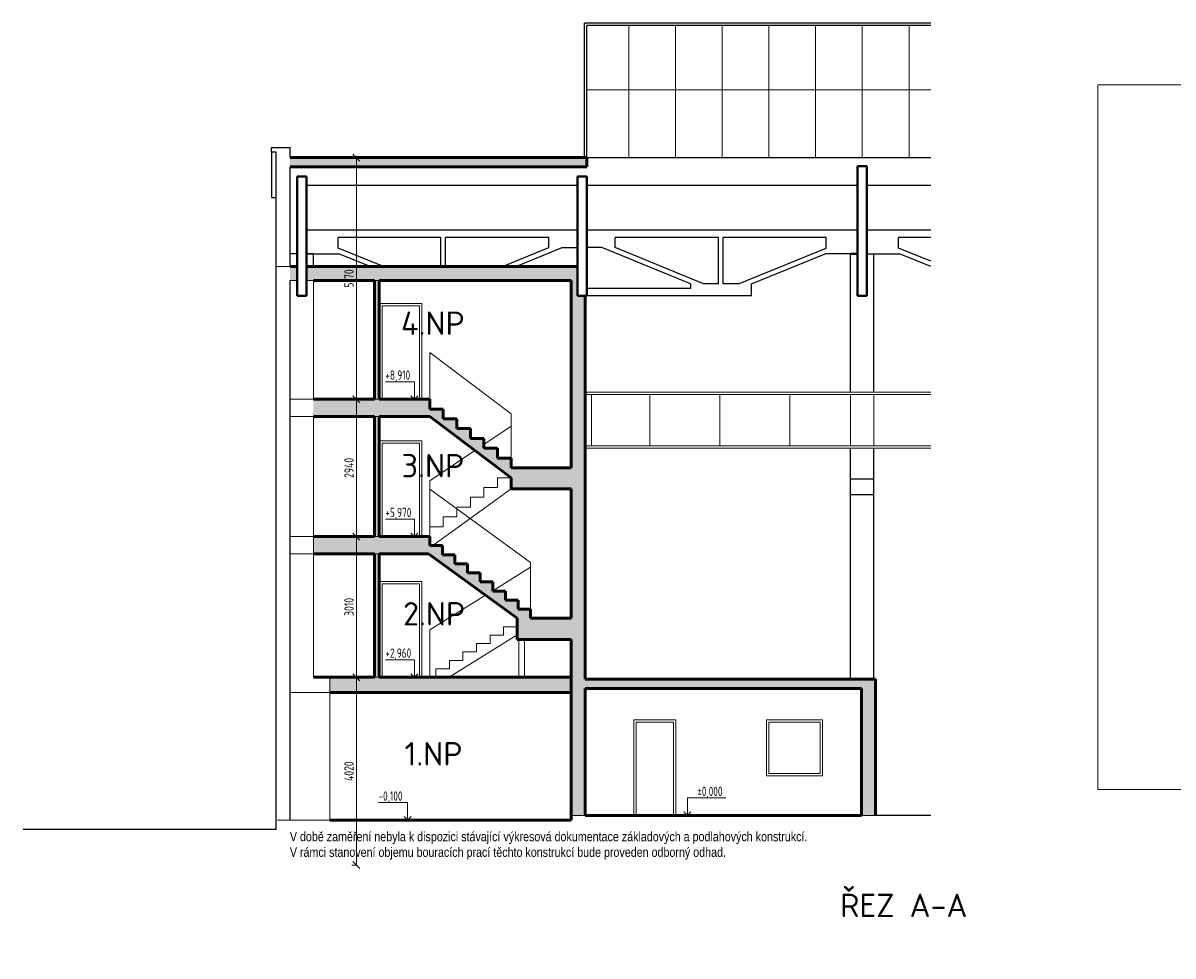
# Model space of a CAD drawing. Header units: millimetres. Extents: x 5450 to 824849, y -109713 to 33478.
# Tile 2 of 21: x 725732 to 750351, y -109713 to -89743. Entities that reach past the tile are written whole.
import ezdxf

# ---------------------------------------------------------------- set-up
doc = ezdxf.new("R2010")
doc.units = ezdxf.units.MM
doc.linetypes.add('CENTERX2', pattern=[101.6, 63.5, -12.7, 12.7, -12.7])
doc.layers.get('Defpoints').update_dxf_attribs({"color": 8})
for name, color, linetype, lineweight in [('A99_N_osy', 1, 'CENTERX2', 9), ('A99_N_osy @ 200', 1, 'CENTERX2', 9), ('KCE_POHLED', 7, 'Continuous', 25), ('POHLED', 8, 'Continuous', 18), ('S_kóty_100', 162, 'Continuous', 13), ('S_popis', 10, 'Continuous', 13), ('S_tlustá', 220, 'Continuous', 25), ('SKELET', 6, 'Continuous', 40), ('taf tlusta', 5, 'Continuous', 30)]:
    doc.layers.add(name, color=color, linetype=linetype, lineweight=lineweight)
for name, color, linetype, lineweight, true_color in [('B_pohled', 7, 'Continuous', 18, 0xe07000), ('B_rozhraní', 7, 'Continuous', 13, 0xe07000), ('B_výplně otvorů', 7, 'Continuous', 18, 0xe07000), ('B_řez', 7, 'Continuous', 50, 0xe07000), ('B_šrafy', 7, 'Continuous', 5, 0xe07000)]:
    doc.layers.add(name, color=color, linetype=linetype, lineweight=lineweight, true_color=true_color)
doc.styles.add('A99_kota', font='isocpeur.ttf', dxfattribs={"height": 2})
doc.styles.add('AT_Nadpis 1', font='ARIALN.TTF', dxfattribs={"height": 250})
doc.styles.add('S_T_Y_L', font='geniso.shx', dxfattribs={"width": 0.8})
doc.styles.get("Standard").update_dxf_attribs({"font": 'isocpeur.ttf', "width": 0.75})
doc.dimstyles.new('M 1-100', dxfattribs={"dimscale": 100, "dimtxt": 2, "dimasz": 1.5, "dimexe": 1, "dimexo": 3, "dimgap": 0.6, "dimtad": 1, "dimdec": 0, "dimrnd": 5, "dimdsep": 46, "dimtxsty": 'Standard', "dimblk": 'OBLIQUE', "dimcen": 0.09, "dimclrd": 256, "dimclre": 256, "dimclrt": 256, "dimadec": 0, "dimazin": 0, "dimtfac": 1, "dimtdec": 0, "dimtmove": 1, "dimatfit": 3, "dimldrblk": 'OBLIQUE', "dimfxl": 0, "dimtolj": 1, "dimtzin": 0, "dimlwd": -1, "dimlwe": -1, "dimarcsym": 0})
picture_1 = doc.add_image_def('image1.jpg', size_in_pixel=(4000, 3000))

# ---------------------------------------------------------------- blocks, each defined once
blk = doc.blocks.new('_Oblique')
at = {"color": 0, "linetype": 'ByBlock', "lineweight": -2}
blk.add_line((-0.5, -0.5), (0.5, 0.5), dxfattribs=at)
blk = doc.blocks.new('*D35')
at = {"layer": 'Defpoints', "color": 0, "lineweight": 18, "transparency": 16777216}
for p in [(732890, -103746), (732870, -107768), (732890, -107768)]:
    blk.add_point(p, dxfattribs=at)
at = {"layer": 'S_kóty_100', "transparency": 16777216}
for p, q in [((732870, -103746), (732770, -103746)), ((732870, -103746), (732870, -107768)), ((732870, -107768), (732770, -107768))]:
    blk.add_line(p, q, dxfattribs=at)
at = {"layer": 'S_kóty_100', "transparency": 16777216, "xscale": 150, "yscale": 150, "zscale": 150}
for p, rotation in [((732870, -103746), 90), ((732870, -107768), 270)]:
    blk.add_blockref('_Oblique', p, dxfattribs=dict(at, rotation=rotation))
at = {"layer": 'S_kóty_100', "transparency": 16777216, "insert": (732710, -105757), "char_height": 200, "attachment_point": 5, "rotation": 90}
blk.add_mtext('\\A1;4020', dxfattribs=at)
blk = doc.blocks.new('*D36')
at = {"layer": 'Defpoints', "color": 0, "lineweight": 18, "transparency": 16777216}
for p in [(732604, -100736), (732870, -100736), (732890, -103746)]:
    blk.add_point(p, dxfattribs=at)
at = {"layer": 'S_kóty_100', "transparency": 16777216}
for p, q in [((732870, -100736), (732970, -100736)), ((732870, -103746), (732870, -100736)), ((732870, -103746), (732770, -103746))]:
    blk.add_line(p, q, dxfattribs=at)
at = {"layer": 'S_kóty_100', "transparency": 16777216, "xscale": 150, "yscale": 150, "zscale": 150}
for p, rotation in [((732870, -100736), 90), ((732870, -103746), 270)]:
    blk.add_blockref('_Oblique', p, dxfattribs=dict(at, rotation=rotation))
at = {"layer": 'S_kóty_100', "transparency": 16777216, "insert": (732710, -102241), "char_height": 200, "attachment_point": 5, "rotation": 90}
blk.add_mtext('\\A1;3010', dxfattribs=at)
blk = doc.blocks.new('*D37')
at = {"layer": 'Defpoints', "color": 0, "lineweight": 18, "transparency": 16777216}
for p in [(732604, -97796), (732870, -97796), (732604, -100736)]:
    blk.add_point(p, dxfattribs=at)
at = {"layer": 'S_kóty_100', "transparency": 16777216}
for p, q in [((732870, -97796), (732970, -97796)), ((732870, -100736), (732870, -97796)), ((732870, -100736), (732970, -100736))]:
    blk.add_line(p, q, dxfattribs=at)
at = {"layer": 'S_kóty_100', "transparency": 16777216, "xscale": 150, "yscale": 150, "zscale": 150}
for p, rotation in [((732870, -97796), 90), ((732870, -100736), 270)]:
    blk.add_blockref('_Oblique', p, dxfattribs=dict(at, rotation=rotation))
at = {"layer": 'S_kóty_100', "transparency": 16777216, "insert": (732710, -99266), "char_height": 200, "attachment_point": 5, "rotation": 90}
blk.add_mtext('\\A1;2940', dxfattribs=at)
blk = doc.blocks.new('*D277')
at = {"layer": 'Defpoints', "color": 0, "lineweight": 18, "transparency": 16777216}
for p in [(732870, -92625), (732899, -92625), (732604, -97796)]:
    blk.add_point(p, dxfattribs=at)
at = {"layer": 'S_kóty_100', "transparency": 16777216}
for p, q in [((732870, -92625), (732770, -92625)), ((732870, -97796), (732870, -92625)), ((732870, -97796), (732970, -97796))]:
    blk.add_line(p, q, dxfattribs=at)
at = {"layer": 'S_kóty_100', "transparency": 16777216, "xscale": 150, "yscale": 150, "zscale": 150}
for p, rotation in [((732870, -92625), 90), ((732870, -97796), 270)]:
    blk.add_blockref('_Oblique', p, dxfattribs=dict(at, rotation=rotation))
at = {"layer": 'S_kóty_100', "transparency": 16777216, "insert": (732710, -95210), "char_height": 200, "attachment_point": 5, "rotation": 90}
blk.add_mtext('\\A1;5170', dxfattribs=at)

msp = doc.modelspace()

# ---------------------------------------------------------------- hatches: boundary and pattern name
at = {"layer": 'B_šrafy'}
h = msp.add_hatch(dxfattribs=at)
h.set_pattern_fill('AR-SAND', color=256, scale=50, angle=90)
h.set_pattern_definition([(37.5, (729043.1, -112243.025), (-3.14967, 96.3412), [0, -76, 0, -85, 0, -81.25]), (7.5, (729043.1, -112243.02), (88.48884, 141.1073), [0, -41, 0, -68.5, 0, -26.25]), (327.5, (728981.6, -112243.025), (155.7071, 0.28295), [0, -25, 0, -90, 0, -117.5]), (317.5, (728981.6, -112243.02), (150.3063, 43.8838), [0, -12.5, 0, -59, 0, -67.5])])
h.paths.add_polyline_path([(737799.1, -92624.6), (732422.4, -92624.6), (732422.4, -92825.1), (737799.1, -92825.1)])
h.paths.add_polyline_path([(733359.3, -95255.6), (733259.3, -95255.6), (733259.3, -97795.6), (733359.3, -97795.6)], flags=17)
h.paths.add_polyline_path([(733359.3, -98165.6), (733259.3, -98165.6), (733259.3, -100735.6), (733359.3, -100735.6)], flags=17)
h.paths.add_polyline_path([(733359.3, -101105.6), (733259.3, -101105.6), (733259.3, -103745.6), (733359.3, -103745.6)], flags=16)
h.paths.add_polyline_path([(731949.1, -95255.6), (731948.6, -97795.6), (731949.1, -97795.6)])
h.paths.add_polyline_path([(731449.1, -95255.6), (731599.1, -95255.6), (731599.1, -94955.6), (731449.1, -94955.6)])
h.paths.add_polyline_path([(731948.5, -98165.6), (731948, -100735.6), (731949.1, -100735.6), (731949.1, -98165.6)])
h.paths.add_polyline_path([(731948, -100735.6), (731947.9, -101105.6), (733259.3, -101105.6), (733359.3, -101105.6), (734411.1, -101105.6), (736309.3, -102485.6), (736309.3, -102935.6), (737469.3, -102935.6), (737469.3, -106705.6), (737769.3, -106705.6), (737769.3, -103985.6), (743679.3, -103985.6), (743679.3, -106705.6), (743979.3, -106705.6), (743979.3, -103785.6), (737769.3, -103785.6), (737769.3, -95585.6), (737602.3, -95585.6), (737602.3, -94955.6), (731799.1, -94955.6), (731799.1, -95255.6), (731949.1, -95255.6), (733259.3, -95255.6), (733359.3, -95255.6), (737469.3, -95255.6), (737469.3, -99265.6), (736179.3, -99265.6), (736179.3, -99055.6), (735889.3, -99055.6), (735889.3, -98845.6), (735599.3, -98845.6), (735599.3, -98635.6), (735309.3, -98635.6), (735309.3, -98425.6), (735019.3, -98425.6), (735019.3, -98215.6), (734729.3, -98215.6), (734729.3, -98005.6), (734439.3, -98005.6), (734439.3, -97795.6), (733359.3, -97795.6), (733259.3, -97795.6), (731948.6, -97795.6), (731948.5, -98165.6), (733259.3, -98165.6), (733359.3, -98165.6), (734439.3, -98165.6), (736179.3, -99475.6), (736179.3, -99715.6), (737469.3, -99715.6), (737469.3, -102485.6), (736599.3, -102485.6), (736599.3, -102291.1), (736329.3, -102291.1), (736329.3, -102096.7), (736059.3, -102096.7), (736059.3, -101902.3), (735789.3, -101902.3), (735789.3, -101707.8), (735519.3, -101707.8), (735519.3, -101513.4), (735249.3, -101513.4), (735249.3, -101318.9), (734979.3, -101318.9), (734979.3, -101124.5), (734709.3, -101124.5), (734709.3, -100930), (734439.3, -100930), (734439.3, -100735.6), (733359.3, -100735.6), (733259.3, -100735.6)])
h.paths.add_polyline_path([(731449.1, -92624.6), (731449.1, -92825.1), (732422.4, -92825.1), (732422.4, -92624.6)])
h.paths.add_polyline_path([(732299.3, -103745.6), (732299.3, -104075.6), (737469.3, -104075.6), (737469.3, -103745.6), (733359.3, -103745.6)])
h.paths.add_polyline_path([(731947.4, -103745.6), (731949.1, -103745.6), (731949.1, -101105.6), (731947.9, -101105.6)])

# ---------------------------------------------------------------- linework, layer by layer
at = {"layer": 'B_pohled'}
for p, q in [((734439.3, -97795.6), (734439.3, -96795.6)), ((736179.3, -98105.6), (734439.3, -96795.6)), ((736179.3, -99055.6), (736179.3, -98105.6)), ((735599.3, -98763.4), (736179.3, -98374.5)), ((736179.3, -99265.6), (736179.3, -98374.5)), ((734439.3, -99541.1), (735405.7, -98893.2)), ((734439.3, -100525.6), (734439.3, -99541.1)), ((735599.3, -99895.6), (735599.3, -99685.6)), ((735889.3, -99685.6), (735599.3, -99685.6)), ((735889.3, -99685.6), (735889.3, -99475.6)), ((735889.3, -99475.6), (736179.3, -99475.6)), ((734439.3, -100735.6), (734439.3, -99720.8)), ((736599.3, -101291.1), (734439.3, -99720.8)), ((734502.2, -100930), (736179.3, -99715.6)), ((735309.3, -100105.6), (735309.3, -99895.6)), ((735599.3, -99895.6), (735309.3, -99895.6)), ((735019.3, -100315.6), (735019.3, -100105.6)), ((735309.3, -100105.6), (735019.3, -100105.6)), ((734729.3, -100525.6), (734729.3, -100315.6)), ((735019.3, -100315.6), (734729.3, -100315.6)), ((734439.3, -100735.6), (734439.3, -100525.6)), ((734729.3, -100525.6), (734439.3, -100525.6)), ((735789.3, -101894.9), (736599.3, -101392.1)), ((736599.3, -102291.1), (736599.3, -101291.1)), ((734439.3, -102732.8), (735631.5, -101992.8)), ((734439.3, -103745.6), (734439.3, -102732.8)), ((734853.7, -103745.6), (736309.3, -102842.1)), ((735729.3, -103025.6), (735729.3, -102845.6)), ((736019.3, -102845.6), (735729.3, -102845.6)), ((736019.3, -102845.6), (736019.3, -102665.6)), ((736309.3, -102665.6), (736019.3, -102665.6)), ((735439.3, -103205.6), (735439.3, -103025.6)), ((735729.3, -103025.6), (735439.3, -103025.6)), ((736349.3, -103745.6), (736349.3, -102935.6)), ((736469.3, -103745.6), (736469.3, -102935.6)), ((734859.3, -103565.6), (734859.3, -103385.6)), ((735149.3, -103385.6), (734859.3, -103385.6)), ((735149.3, -103385.6), (735149.3, -103205.6)), ((735439.3, -103205.6), (735149.3, -103205.6)), ((734569.3, -103745.6), (734569.3, -103565.6)), ((734859.3, -103565.6), (734569.3, -103565.6))]:
    msp.add_line(p, q, dxfattribs=at)
at = {"layer": 'B_rozhraní'}
for p, q in [((731599.1, -95255.6), (731449.1, -95255.6)), ((731949.1, -95255.6), (731799.1, -95255.6)), ((733359.3, -95255.6), (733259.3, -95255.6)), ((731949.1, -97795.6), (731449.1, -97795.6)), ((733359.3, -97795.6), (733259.3, -97795.6)), ((731949.1, -98165.6), (731449.1, -98165.6)), ((733359.3, -98165.6), (733259.3, -98165.6)), ((731949.1, -100735.6), (731449.1, -100735.6)), ((733359.3, -100735.6), (733259.3, -100735.6)), ((731949.1, -101105.6), (731449.1, -101105.6)), ((733359.3, -101105.6), (733259.3, -101105.6)), ((733359.3, -103745.6), (733259.3, -103745.6)), ((732299.3, -104075.6), (731449.1, -104075.6)), ((732299.3, -106805.6), (731179.3, -106805.6))]:
    msp.add_line(p, q, dxfattribs=at)
for points in [[(731449.1, -94955.6), (731149.1, -94955.6)], [(737769.3, -106705.6), (737469.3, -106705.6)], [(743679.3, -106705.6), (743979.3, -106705.6)]]:
    msp.add_lwpolyline(points, dxfattribs=at)
at = {"layer": 'B_výplně otvorů'}
for p, q in [((734269.3, -95745.6), (733369.3, -95745.6)), ((734269.3, -97795.6), (734269.3, -95745.6)), ((734219.3, -95795.6), (733419.3, -95795.6)), ((733419.3, -97795.6), (733419.3, -95795.6)), ((734219.3, -97795.6), (734219.3, -95795.6)), ((734269.3, -98685.6), (733369.3, -98685.6)), ((733369.3, -100735.6), (733369.3, -98685.6)), ((734269.3, -100735.6), (734269.3, -98685.6)), ((734219.3, -98735.6), (733419.3, -98735.6)), ((733419.3, -100735.6), (733419.3, -98735.6)), ((734219.3, -100735.6), (734219.3, -98735.6)), ((734269.3, -101695.6), (733359.3, -101695.6)), ((734219.3, -101745.6), (733419.3, -101745.6)), ((733419.3, -103745.6), (733419.3, -101745.6)), ((734219.3, -103745.6), (734219.3, -101745.6)), ((734269.3, -103745.6), (734269.3, -101695.6)), ((739709.1, -104655.6), (738809.1, -104655.6)), ((738809.1, -106705.6), (738809.1, -104655.6)), ((739659.1, -104705.6), (738859.1, -104705.6)), ((738859.1, -106705.6), (738859.1, -104705.6)), ((739659.1, -106705.6), (739659.1, -104705.6)), ((739709.1, -106705.6), (739709.1, -104655.6)), ((741649.1, -105855.6), (741649.1, -104655.6)), ((741649.1, -104655.6), (742849.1, -104655.6)), ((741699.1, -105805.6), (741699.1, -104705.6)), ((741699.1, -104705.6), (742799.1, -104705.6)), ((742799.1, -105805.6), (742799.1, -104705.6)), ((742849.1, -105855.6), (742849.1, -104655.6)), ((741649.1, -105855.6), (742849.1, -105855.6)), ((741699.1, -105805.6), (742799.1, -105805.6))]:
    msp.add_line(p, q, dxfattribs=at)
at = {"layer": 'B_řez'}
for p, q in [((731449.1, -92624.6), (737799.1, -92624.6)), ((737799.1, -92825.1), (737799.1, -92624.6)), ((731449.1, -92825.1), (737799.1, -92825.1)), ((731599.1, -94955.6), (731449.1, -94955.6)), ((737602.3, -94955.6), (731799.1, -94955.6)), ((733259.3, -95255.6), (731949.1, -95255.6)), ((733259.3, -97795.6), (733259.3, -95255.6)), ((737469.3, -95255.6), (733359.3, -95255.6)), ((733359.3, -97795.6), (733359.3, -95255.6)), ((737469.3, -99265.6), (737469.3, -95255.6)), ((737769.3, -103785.6), (737769.3, -95585.6)), ((733259.3, -97795.6), (731949.1, -97795.6)), ((734439.3, -97795.6), (733359.3, -97795.6)), ((734439.3, -98005.6), (734439.3, -97795.6)), ((733259.3, -98165.6), (731949.1, -98165.6)), ((733259.3, -100735.6), (733259.3, -98165.6)), ((733359.3, -100735.6), (733359.3, -98165.6)), ((734439.3, -98165.6), (733359.3, -98165.6)), ((734729.3, -98005.6), (734439.3, -98005.6)), ((736179.3, -99475.6), (734439.3, -98165.6)), ((734729.3, -98215.6), (734729.3, -98005.6)), ((735019.3, -98215.6), (734729.3, -98215.6)), ((735019.3, -98425.6), (735019.3, -98215.6)), ((735309.3, -98425.6), (735019.3, -98425.6)), ((735309.3, -98635.6), (735309.3, -98425.6)), ((735599.3, -98635.6), (735309.3, -98635.6)), ((735599.3, -98845.6), (735599.3, -98635.6)), ((735889.3, -98845.6), (735599.3, -98845.6)), ((735889.3, -99055.6), (735889.3, -98845.6)), ((736179.3, -99055.6), (735889.3, -99055.6)), ((736179.3, -99265.6), (736179.3, -99055.6)), ((736179.3, -99265.6), (737469.3, -99265.6)), ((736179.3, -99715.6), (736179.3, -99475.6)), ((736179.3, -99715.6), (737469.3, -99715.6)), ((737469.3, -102485.6), (737469.3, -99715.6)), ((733259.3, -100735.6), (731949.1, -100735.6)), ((734439.3, -100735.6), (733359.3, -100735.6)), ((734439.3, -100930), (734439.3, -100735.6)), ((734439.3, -100930), (734709.3, -100930)), ((734709.3, -101124.5), (734709.3, -100930)), ((733259.3, -101105.6), (731949.1, -101105.6)), ((733259.3, -103745.6), (733259.3, -101105.6)), ((734411.1, -101105.6), (733359.3, -101105.6)), ((733359.3, -103745.6), (733359.3, -101105.6)), ((736309.3, -102485.6), (734411.1, -101105.6)), ((734709.3, -101124.5), (734979.3, -101124.5)), ((734979.3, -101318.9), (734979.3, -101124.5)), ((735249.3, -101318.9), (734979.3, -101318.9)), ((735249.3, -101513.4), (735249.3, -101318.9)), ((735519.3, -101513.4), (735249.3, -101513.4)), ((735519.3, -101707.8), (735519.3, -101513.4)), ((735789.3, -101707.8), (735519.3, -101707.8)), ((735789.3, -101902.3), (735789.3, -101707.8)), ((736059.3, -101902.3), (735789.3, -101902.3)), ((736059.3, -102096.7), (736059.3, -101902.3)), ((736329.3, -102096.7), (736059.3, -102096.7)), ((736329.3, -102291.1), (736329.3, -102096.7)), ((736599.3, -102291.1), (736329.3, -102291.1)), ((736599.3, -102485.6), (736599.3, -102291.1)), ((736309.3, -102665.6), (736309.3, -102485.6)), ((736309.3, -102935.6), (736309.3, -102485.6)), ((736599.3, -102485.6), (737469.3, -102485.6)), ((736309.3, -102935.6), (737469.3, -102935.6)), ((737469.3, -106805.6), (737469.3, -102935.6)), ((733259.3, -103745.6), (731949.1, -103745.6)), ((737469.3, -103745.6), (733359.3, -103745.6)), ((743979.3, -103785.6), (737769.3, -103785.6)), ((743979.3, -106705.6), (743979.3, -103785.6)), ((737469.3, -104075.6), (732299.3, -104075.6)), ((737769.3, -106705.6), (737769.3, -103985.6)), ((743679.3, -103985.6), (737769.3, -103985.6)), ((743679.3, -106705.6), (743679.3, -103985.6)), ((737469.3, -106805.6), (732299.3, -106805.6)), ((743679.3, -106705.6), (737769.3, -106705.6))]:
    msp.add_line(p, q, dxfattribs=at)
at = {"layer": 'KCE_POHLED'}
for p, q in [((745169.2, -89743.2), (737749.1, -89743.2)), ((737749.1, -92624.6), (737749.1, -89743.2)), ((745169.2, -89793.2), (737799.1, -89793.2)), ((737799.1, -92624.6), (737799.1, -89793.2)), ((731049.1, -92504.9), (731049.1, -92404.6)), ((731049.1, -92404.6), (731449.1, -92404.6)), ((731049.1, -92504.9), (731049.1, -93479.2)), ((731149.1, -92504.9), (731049.1, -92504.9)), ((731149.1, -94955.6), (731149.1, -92504.9)), ((731449.1, -92624.6), (731449.1, -92404.6)), ((737799.1, -92624.6), (745169.2, -92624.6)), ((731449.1, -94955.6), (731449.1, -92825.1)), ((737599.1, -93221.1), (731799.1, -93221.1)), ((743599.1, -93221.1), (737799.1, -93221.1)), ((745169.2, -93221.1), (743799.1, -93221.1)), ((731049.1, -93479.2), (731149.1, -93479.2)), ((737599.1, -94175.6), (731799.1, -94175.6)), ((743599.1, -94175.6), (737799.1, -94175.6)), ((745169.2, -94175.6), (743799.1, -94175.6)), ((734674.1, -94336.5), (732475.9, -94336.5)), ((732475.9, -94559.5), (732475.9, -94336.5)), ((734674.1, -94955.6), (734674.1, -94336.5)), ((736991.8, -94336.5), (734774.1, -94336.5)), ((734774.1, -94955.6), (734774.1, -94336.5)), ((736991.8, -94551.5), (736991.8, -94336.5)), ((740624.1, -94336.5), (738406.4, -94336.5)), ((738406.4, -94551.5), (738406.4, -94336.5)), ((740624.1, -95323.7), (740624.1, -94336.5)), ((742922.3, -94336.5), (740724.1, -94336.5)), ((740724.1, -95323.7), (740724.1, -94336.5)), ((742922.3, -94559.5), (742922.3, -94336.5)), ((745169.2, -94336.5), (744475.9, -94336.5)), ((744475.9, -94559.5), (744475.9, -94336.5)), ((731599.1, -94682.5), (731449.1, -94682.5)), ((731599.1, -94682.5), (731449.1, -94682.5)), ((731949.1, -94682.5), (731799.1, -94682.5)), ((731799.1, -94682.5), (732493.9, -94682.5)), ((731949.1, -94955.6), (731949.1, -94682.5)), ((733448.6, -94955.6), (732475.9, -94559.5)), ((733164.6, -94955.6), (732493.9, -94682.5)), ((735999.5, -94955.6), (736991.8, -94551.5)), ((736283.5, -94955.6), (737275.8, -94551.5)), ((737275.8, -94551.5), (737599.1, -94551.5)), ((738122.4, -94551.5), (737799.1, -94551.5)), ((740018.6, -95323.7), (738122.4, -94551.5)), ((740302.6, -95323.7), (738406.4, -94551.5)), ((741045.6, -95323.7), (742922.3, -94559.5)), ((741329.6, -95323.7), (742904.2, -94682.5)), ((743449.1, -94682.5), (742904.2, -94682.5)), ((743449.1, -97645.6), (743449.1, -94682.5)), ((743449.1, -97645.6), (743449.1, -94682.5)), ((743799.1, -94682.5), (744493.9, -94682.5)), ((743949.1, -97645.6), (743949.1, -94682.5)), ((745169.2, -94841.8), (744475.9, -94559.5)), ((745169.2, -94957.5), (744493.9, -94682.5)), ((731149.1, -107005.6), (731149.1, -94955.6)), ((731449.1, -106805.6), (731449.1, -95255.6)), ((740018.6, -95424.7), (737799.1, -95424.7)), ((740018.6, -95323.7), (740018.6, -95424.7)), ((740624.1, -95323.7), (740302.6, -95323.7)), ((741045.6, -95323.7), (740724.1, -95323.7)), ((741329.6, -95585.6), (741329.6, -95323.7)), ((741329.6, -95585.6), (737769.3, -95585.6)), ((743449.1, -103785.6), (743449.1, -98845.6)), ((743449.1, -103785.6), (743449.1, -98845.6)), ((743949.1, -103785.6), (743949.1, -98845.6)), ((743949.1, -103785.6), (743949.1, -98845.6)), ((743949.1, -99506), (743449.1, -99506)), ((743949.1, -99506), (743449.1, -99506)), ((743949.1, -99845.6), (743449.1, -99845.6)), ((743949.1, -99845.6), (743449.1, -99845.6))]:
    msp.add_line(p, q, dxfattribs=at)
at = {"layer": 'KCE_POHLED', "lineweight": 15}
for p, q in [((731949.1, -97795.6), (731949.1, -95255.6)), ((743449.1, -97645.6), (737769.3, -97645.6)), ((743449.1, -97695.6), (737769.3, -97695.6)), ((737899.1, -97695.6), (737899.1, -98795.6)), ((739149.1, -97695.6), (739149.1, -98795.6)), ((740649.1, -97695.6), (740649.1, -98795.6)), ((742149.1, -97695.6), (742149.1, -98795.6)), ((745169.2, -97645.6), (743449.1, -97645.6)), ((745169.2, -97695.6), (743449.1, -97695.6)), ((743449.1, -97695.6), (743449.1, -98795.6)), ((743449.1, -97695.6), (743449.1, -98795.6)), ((743949.1, -97695.6), (743949.1, -98795.6)), ((743949.1, -97695.6), (743949.1, -98795.6)), ((731949.1, -100735.6), (731949.1, -98165.6)), ((743449.1, -98795.6), (737769.3, -98795.6)), ((743449.1, -98845.6), (737769.3, -98845.6)), ((745169.2, -98795.6), (743449.1, -98795.6)), ((745169.2, -98845.6), (743449.1, -98845.6)), ((731949.1, -103745.6), (731949.1, -100735.6)), ((732299.3, -106805.6), (732299.3, -103745.6))]:
    msp.add_line(p, q, dxfattribs=at)
at = {"layer": 'POHLED', "color": 8}
for p, q in [((738699.1, -92624.6), (738699.1, -89793.2)), ((739699.1, -92624.6), (739699.1, -89793.2)), ((740699.1, -92624.6), (740699.1, -89793.2)), ((741699.1, -92624.6), (741699.1, -89793.2)), ((742699.1, -92624.6), (742699.1, -89793.2)), ((743699.1, -92624.6), (743699.1, -89793.2)), ((744699.1, -92624.6), (744699.1, -89793.2)), ((737799.1, -91172.6), (745169.2, -91172.6))]:
    msp.add_line(p, q, dxfattribs=at)
at = {"layer": 'S_kóty_100'}
for p, q in [((734110.9, -97421.1), (733492.1, -97421.1)), ((734110.9, -97795.6), (734110.9, -97421.1)), ((734110.9, -97795.6), (734036.1, -97720.6)), ((734110.9, -97795.6), (734185.7, -97720.6)), ((734110.9, -100361.1), (733492.1, -100361.1)), ((734110.9, -100735.6), (734110.9, -100361.1)), ((734110.9, -100735.6), (734036.1, -100660.6)), ((734110.9, -100735.6), (734185.7, -100660.6)), ((734110.9, -103371.1), (733492.1, -103371.1)), ((734110.9, -103745.6), (734110.9, -103371.1)), ((734110.9, -103745.6), (734036.1, -103670.6)), ((734110.9, -103745.6), (734185.7, -103670.6)), ((739954.3, -106705.6), (739954.3, -106331.1)), ((739954.3, -106331.1), (740779.5, -106331.1)), ((733963.9, -106431.1), (733345.1, -106431.1)), ((733963.9, -106805.6), (733963.9, -106431.1)), ((733963.9, -106805.6), (733889.1, -106730.6)), ((733963.9, -106805.6), (734038.7, -106730.6)), ((739954.3, -106705.6), (739879.5, -106630.6)), ((739954.3, -106705.6), (740029.1, -106630.6))]:
    msp.add_line(p, q, dxfattribs=at)
at = {"layer": 'S_tlustá', "ltscale": 2}
for p, q in [((745169.2, -106705.6), (743979.3, -106705.6)), ((731149.1, -107005.6), (725731.6, -107005.6))]:
    msp.add_line(p, q, dxfattribs=at)
at = {"layer": 'SKELET', "color": 7}
for p, q in [((743599.1, -95585.6), (743599.1, -92805.6)), ((743799.1, -92805.6), (743599.1, -92805.6)), ((743599.1, -95585.6), (743599.1, -92805.6)), ((743799.1, -92805.6), (743599.1, -92805.6)), ((743799.1, -95585.6), (743799.1, -92805.6)), ((743799.1, -95585.6), (743799.1, -92805.6)), ((731599.1, -95585.6), (731599.1, -93025.6)), ((731799.1, -93025.6), (731599.1, -93025.6)), ((731799.1, -95585.6), (731799.1, -93025.6)), ((737799.1, -93025.6), (737599.1, -93025.6)), ((737599.1, -94955.6), (737599.1, -93025.6)), ((737799.1, -95585.6), (737799.1, -93025.6)), ((743599.1, -94682.5), (743449.1, -94682.5)), ((737602.3, -95585.6), (737602.3, -94955.6)), ((731599.1, -95585.6), (731799.1, -95585.6)), ((737769.3, -95585.6), (737602.3, -95585.6)), ((737769.3, -95585.6), (737602.3, -95585.6)), ((737769.3, -95585.6), (737799.1, -95585.6)), ((743599.1, -95585.6), (743799.1, -95585.6)), ((743599.1, -95585.6), (743799.1, -95585.6))]:
    msp.add_line(p, q, dxfattribs=at)
at = {"layer": 'taf tlusta', "color": 7}
msp.add_line((731599.1, -95585.6), (731799.1, -95585.6), dxfattribs=at)

# ---------------------------------------------------------------- texts
at = {"layer": 'A99_N_osy @ 200', "color": 3, "linetype": 'Continuous', "lineweight": 18, "ltscale": 0.5, "char_height": 500, "attachment_point": 1, "style": 'A99_kota'}
for s, width, insert in [('{\\fISOCPEUR|b1|i0|c238|p34;\\C7;4.NP}', 1160.999, (733824.2, -95919.5)), ('{\\fISOCPEUR|b1|i0|c238|p34;\\C7;3.NP}', 1160.999, (733837.6, -98967.9)), ('{\\fISOCPEUR|b1|i0|c238|p34;\\C7;2.NP}', 1160.999, (733867.5, -102138.2)), ('{\\fISOCPEUR|b1|i0|c238|p34;\\C7;1.NP}', 1160.999, (733901.8, -105135.2)), ('{\\fISOCPEUR|b1|i0|c238|p34;\\C7;ŘEZ A-A}', 2680.296, (743224.5, -108379.5))]:
    msp.add_mtext_dynamic_manual_height_columns(s, width=width, gutter_width=2000, heights=[0], dxfattribs=dict(at, insert=insert))
at = {"layer": 'S_kóty_100', "style": 'S_T_Y_L', "width": 0.8}
for s, p in [('+8,910', (733489, -97379.8)), ('+5,970', (733489, -100319.8)), ('+2,960', (733489, -103329.8)), ('%%P0,000', (740165.7, -106289.8)), ('-0,100', (733342, -106389.8))]:
    msp.add_text(s, height=200, dxfattribs=at).set_placement(p)
at = {"layer": 'S_popis', "insert": (731444.5, -107057.2), "char_height": 200, "width": 11081.583, "attachment_point": 1, "style": 'AT_Nadpis 1'}
msp.add_mtext('V době zaměření nebyla k dispozici stávající výkresová dokumentace základových a podlahových konstrukcí.\\PV rámci stanovení objemu bouracích prací těchto konstrukcí bude proveden odborný odhad.', dxfattribs=at)

# ---------------------------------------------------------------- dimensions: what is measured, and where the dimension line sits
at = {"layer": 'S_kóty_100'}
for base, p1, p2, picture, middle in [((732869.7, -92624.6), (732604.2, -97795.6), (732898.6, -92624.6), '*D277', (732709.7, -95210.1)), ((732869.7, -97795.6), (732604.2, -100735.6), (732604.2, -97795.6), '*D37', (732709.7, -99265.6)), ((732869.7, -100735.6), (732890.5, -103745.6), (732604.2, -100735.6), '*D36', (732709.7, -102240.6)), ((732869.7, -107767.8), (732890.5, -103745.6), (732890.5, -107767.8), '*D35', (732709.7, -105756.7))]:
    dim = msp.add_linear_dim(base=base, p1=p1, p2=p2, angle=90, dimstyle='M 1-100', dxfattribs=at)
    dim.commit()
    dim.dimension.update_dxf_attribs({"geometry": picture, "text_midpoint": middle})

# ---------------------------------------------------------------- pictures from other files: only their frames are drawn
at = {"layer": 'A99_N_osy', "color": 3, "linetype": 'Continuous', "lineweight": 18, "ltscale": 0.5}
image = msp.add_image(picture_1, insert=(748739.9, -106152.4), size_in_units=(20117.9, 15088.4), dxfattribs=at)
image.dxf.flags = 7

doc.saveas('drawing.dxf')
